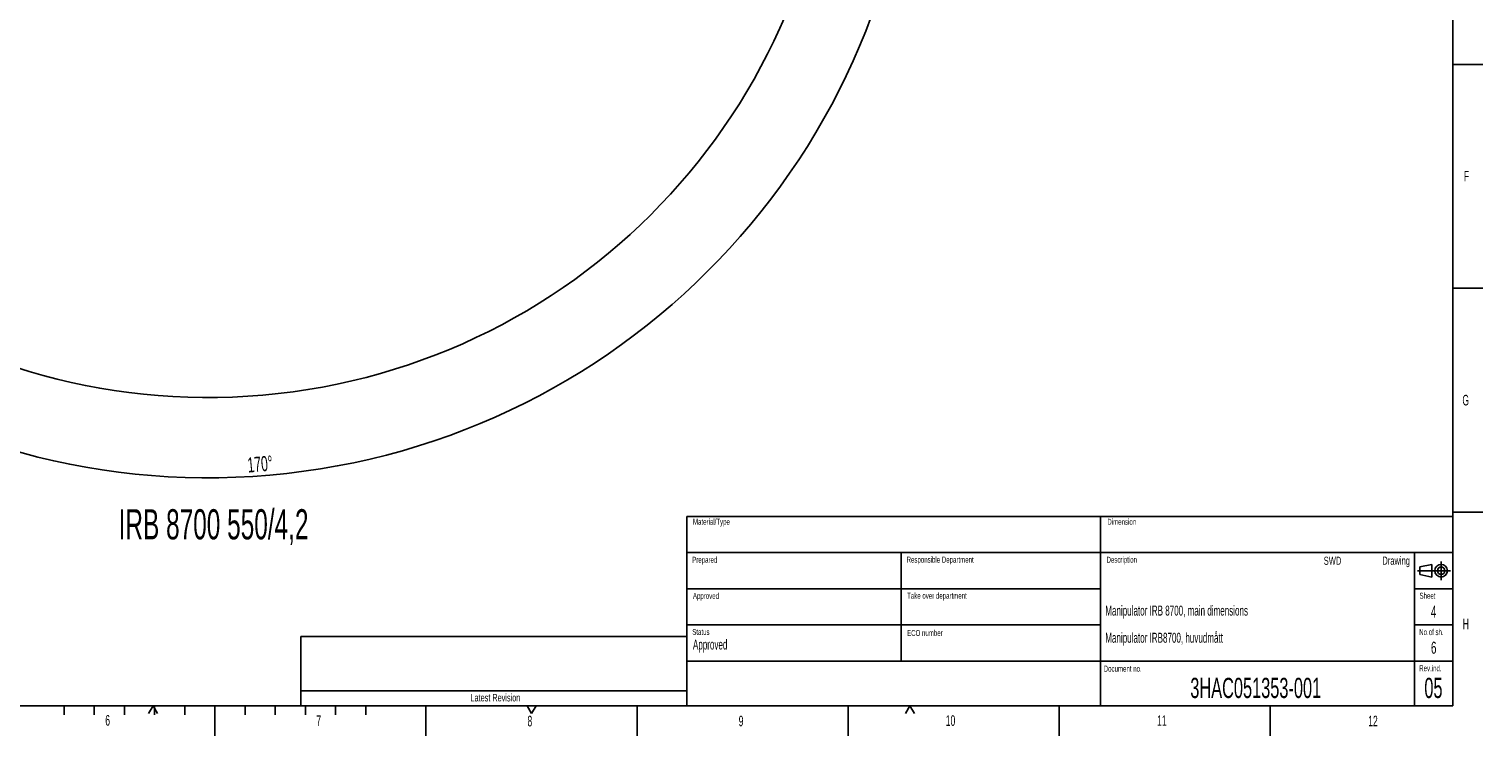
# Model space of a CAD drawing. Extents: x 0 to 16820, y 0 to 11880.
# Tile 2 of 78: x 7178 to 16820, y 0 to 4689. Entities that reach past the tile are written whole.
import ezdxf

# ---------------------------------------------------------------- set-up
doc = ezdxf.new("R2010")
doc.units = 0
doc.header["$LTSCALE"] = 20
doc.linetypes.add('CENTERX2', pattern=[20.32, 12.7, -2.54, 2.54, -2.54])
doc.layers.get('0').update_dxf_attribs({"linetype": 'CONTINUOUS'})
doc.styles.add('SLDTEXTSTYLE0', font='TXT', dxfattribs={"width": 0.605})
doc.dimstyles.new('SLDDIMSTYLE1', dxfattribs={"dimtxt": 100, "dimasz": 100, "dimexe": 0, "dimexo": 0.0625, "dimgap": 25, "dimtad": 1, "dimdec": 4, "dimlfac": 20, "dimzin": 12, "dimtxsty": 'SLDTEXTSTYLE0', "dimsah": 1, "dimcen": 0.09, "dimazin": 3, "dimtfac": 1, "dimtofl": 0, "dimtmove": 0, "dimatfit": 3, "dimtolj": 1, "dimtzin": 12})

# ---------------------------------------------------------------- blocks, each defined once
blk = doc.blocks.new('_D_3')
at = {"color": 7, "linetype": 'CONTINUOUS'}
for p, q in [((8406, 6401.8), (13085.4, 6401.8)), ((4232.8, 5673), (3718.3, 5582.3))]:
    blk.add_line(p, q, dxfattribs=at)
blk.add_arc((8366, 6401.8), 4689.4, 190, 0, dxfattribs=at)
for points in [[(13055.4, 6401.8), (13039.3, 6302), (13069.3, 6301.7)], [(3747.8, 5587.5), (3751.5, 5486.5), (3781, 5492)]]:
    blk.add_solid(points, dxfattribs=at)
at = {"color": 7, "linetype": 'CONTINUOUS', "insert": (8621.9, 1846.3), "char_height": 100, "attachment_point": 1, "rotation": 5, "style": 'SLDTEXTSTYLE0'}
blk.add_mtext('170°', dxfattribs=at)

msp = doc.modelspace()

# ---------------------------------------------------------------- linework, layer by layer
at = {"color": 7, "linetype": 'CONTINUOUS'}
for p, q in [((16620, 11680), (16620, 200)), ((16620, 4455), (16820, 4455)), ((16620, 2970), (16820, 2970)), ((11540, 1456), (16620, 1456)), ((11540, 1456), (11540, 1216)), ((14284, 1216), (14284, 1456)), ((16620, 1485), (16820, 1485)), ((11540, 1216), (16620, 1216)), ((11540, 1216), (11540, 200)), ((12962, 1216), (12962, 496)), ((14284, 1216), (14284, 496)), ((16366, 1216), (16366, 200)), ((16401, 1121), (16481, 1138)), ((16401, 1071), (16401, 1121)), ((16401, 1071), (16481, 1054)), ((16481, 1138), (16481, 1054)), ((11540, 976), (14284, 976)), ((16366, 976), (16620, 976)), ((11540, 736), (14284, 736)), ((16366, 736), (16620, 736)), ((11540, 660), (8980, 660)), ((8980, 660), (8980, 300)), ((11540, 496), (16620, 496)), ((14284, 496), (14284, 200)), ((8980, 300), (11540, 300)), ((8980, 300), (8980, 200)), ((400, 200), (16620, 200)), ((7410, 200), (7410, 140)), ((7610, 200), (7610, 140)), ((7810, 200), (7810, 140)), ((8000, 200), (7970, 148.0384758)), ((8000, 200), (8030, 148.0384758)), ((8010, 200), (8010, 140)), ((8210, 200), (8210, 140)), ((8410, 200), (8410, 0)), ((8610, 200), (8610, 140)), ((8810, 200), (8810, 140)), ((9010, 200), (9010, 140)), ((9210, 200), (9210, 140)), ((9410, 200), (9410, 140)), ((9810, 0), (9810, 200)), ((10480, 200), (10510, 148.0384758)), ((10510, 148.0384758), (10540, 200)), ((11210, 0), (11210, 200)), ((12610, 200), (12610, 0)), ((13020, 200), (12990, 148.0384758)), ((13020, 200), (13050, 148.0384758)), ((14010, 200), (14010, 0)), ((15410, 200), (15410, 0))]:
    msp.add_line(p, q, dxfattribs=at)
at = {"color": 7, "linetype": 'CENTERX2'}
for p, q in [((16543, 1158), (16543, 1034)), ((16385, 1096), (16605, 1096)), ((8410, 200), (8410, 0))]:
    msp.add_line(p, q, dxfattribs=at)
at = {"color": 7, "linetype": 'CONTINUOUS'}
for radius in [42, 25]:
    msp.add_circle((16543, 1096), radius, dxfattribs=at)
msp.add_arc((8365.9969283, 6401.8197952), 4157, 190, 170, dxfattribs=at)

# ---------------------------------------------------------------- texts
at = {"color": 7, "linetype": 'CONTINUOUS', "style": 'SLDTEXTSTYLE0'}
for s, insert, char_height, attachment_point in [('F', (16693.4283431, 3748.3715677), 70, 1), ('G', (16683.8755428, 2262.5201921), 70, 1), ('IRB 8700 550/4,2', (7771.5120493, 1503.9725846), 200, 1), ('Material/Type', (11580.7660203, 1440.6129615), 40, 1), ('Dimension', (14328.9637887, 1440.3835592), 40, 1), ('Prepared', (11575.7160535, 1188.2129863), 40, 1), ('Responsible Department', (12997.6073842, 1189.4026805), 40, 1), ('Description', (14323.5187215, 1188.5513818), 40, 1), ('SWD', (15880.889393, 1189.1947584), 54, 3), ('Drawing', (16336.1402887, 1189.6991774), 54, 3), ('Approved', (11580.4287457, 948.8687751), 40, 1), ('Take over department', (13001.0897092, 950.0233015), 40, 1), ('Manipulator IRB 8700, main dimensions', (14315.2650009, 864.3472064), 66, 1), ('Sheet', (16399.5011163, 949.7332259), 40, 1), ('4', (16493.1315434, 864.9124874), 80, 2), ('H', (16685.9572969, 777.8599153), 70, 1), ('Status', (11576.1236338, 709.5202247), 40, 1), ('ECO number', (13001.0897092, 702.4091158), 40, 1), ('Manipulator IRB8700, huvudmått', (14315.2584526, 684.1993068), 66, 1), ('No.of sh.', (16397.4942971, 708.8142959), 40, 1), ('Approved', (11580.5887593, 639.3252609), 66, 1), ('6', (16493.5673167, 625.4039376), 80, 2), ('Document no.', (14305.1054152, 466.2914059), 40, 1), ('3HAC051353-001', (15313.1745141, 385.4696637), 134, 2), ('05', (16491.7243932, 385.5581176), 134, 2), ('Rev.ind.', (16397.4045604, 469.2519572), 40, 1), ('Latest Revision', (10270.3845622, 278.8251302), 50, 2), ('6', (7682.9168651, 138.3533224), 70, 1), ('7', (9082.6633167, 135.5231366), 70, 1), ('8', (10483.1159947, 133.3517231), 70, 1), ('9', (11883.9251498, 133.8688483), 70, 1), ('10', (13257.4364617, 136.8830968), 70, 1), ('11', (14659.3812447, 137.0802906), 70, 1), ('12', (16059.3446993, 134.3383574), 70, 1)]:
    msp.add_mtext(s, dxfattribs=dict(at, insert=insert, char_height=char_height, attachment_point=attachment_point))

# ---------------------------------------------------------------- dimensions: what is measured, and where the dimension line sits
at = {"color": 7, "linetype": 'CONTINUOUS'}
dim = msp.add_angular_dim_2l(base=(8774.7050665, 1730.2643988), line1=((4272.1510991, 5679.9643207), (6796.21337, 6125.0246)), line2=((7345.1676267, 6401.8197952), (8365.9969283, 6401.8197952)), dimstyle='SLDDIMSTYLE1', dxfattribs=at)
dim.commit()
dim.dimension.update_dxf_attribs({"geometry": '_D_3', "text_midpoint": (8774.7050665, 1730.2643988), "dimtype": 162})

doc.saveas('drawing.dxf')
